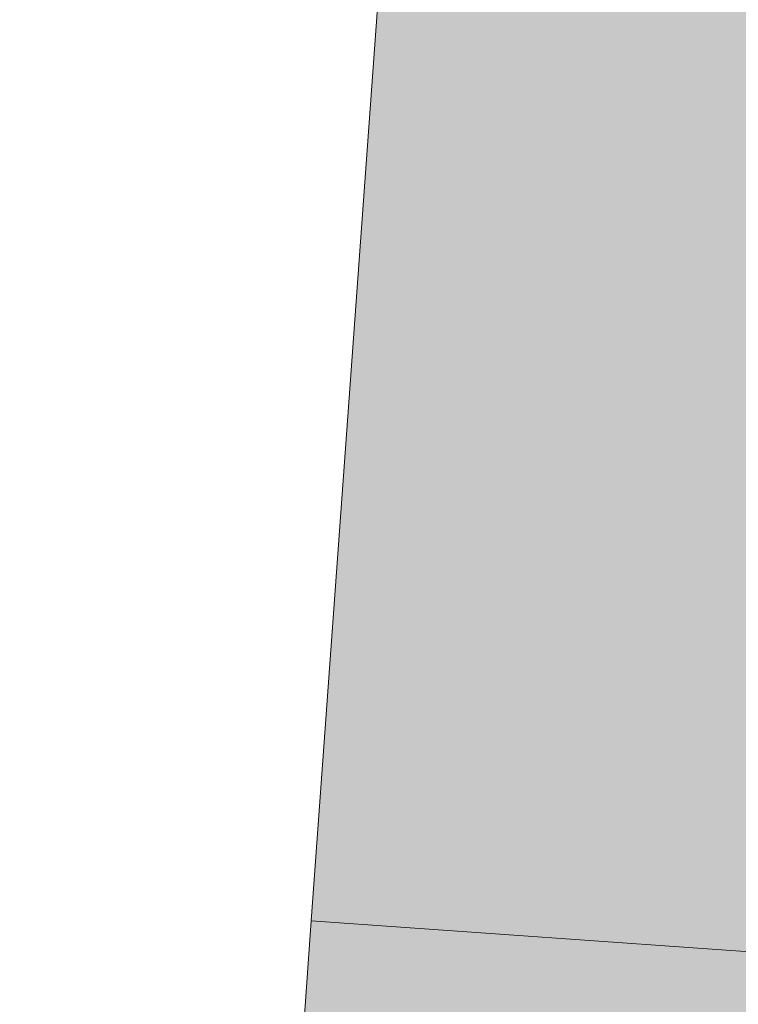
# Paper-space layout 'SA-902 Ruumi 103 siseviimistlused' of a CAD drawing. Header units: millimetres. Extents: x 15 to 415, y 5 to 292.
# Tile 22 of 71: x 61 to 73, y 130 to 147. Entities that reach past the tile are written whole.
import ezdxf
from ezdxf.xclip import XClip

# ---------------------------------------------------------------- set-up
doc = ezdxf.new("R2010")
doc.units = ezdxf.units.MM
doc.header["$MEASUREMENT"] = 0
doc.header["$XCLIPFRAME"] = 2
doc.layers.add('AR - Seinad VS', color=7, linetype='Continuous')

# ---------------------------------------------------------------- blocks, each defined once
blk = doc.blocks.new('Drawing_1_1', base_point=(61.449, 53.275))
at = {"layer": 'AR - Seinad VS', "linetype": 'Continuous', "lineweight": 13}
for points in [[(65.806, 131.305), (73.786, 130.742), (75.907, 154.818), (76.976, 189.737), (70.052, 189.756)], [(65.806, 131.305), (60.876, 61.377), (69.258, 66.515), (73.786, 130.742)]]:
    blk.add_hatch(color=252, dxfattribs=at).paths.add_polyline_path(points)
at = {"layer": 'AR - Seinad VS', "color": 252, "linetype": 'Continuous', "lineweight": 13, "flags": 128}
for points in [[(70.052, 189.756), (65.806, 131.305)], [(65.806, 131.305), (60.876, 61.377)], [(65.806, 131.305), (73.786, 130.742)]]:
    blk.add_lwpolyline(points, dxfattribs=at)

psp = doc.layouts.new('SA-902 Ruumi 103 siseviimistlused')

# ---------------------------------------------------------------- block references
at = {"color": 7, "linetype": 'Continuous', "lineweight": 13}
ref = psp.add_blockref('Drawing_1_1', (61.449, 53.275), dxfattribs=at)
XClip(ref).set_block_clipping_path([(24.1555726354, 26.0866641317), (244.2005401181, 283.9995795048)])

doc.saveas('drawing.dxf')
